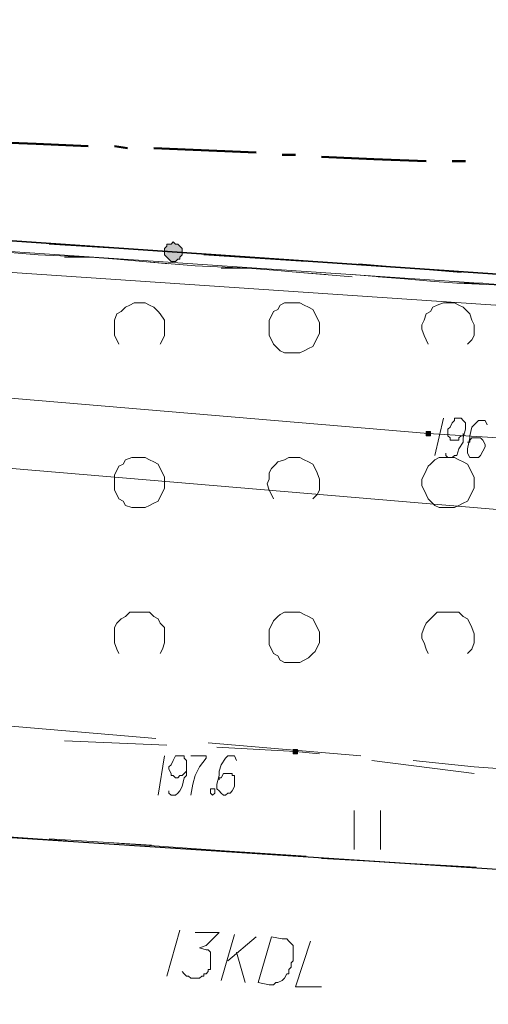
# Model space of a CAD drawing. Header units: metres. Extents: x 7431553 to 7432401, y 5544342 to 5544539.
# Tile 174 of 180: x 7432230 to 7432239, y 5544505 to 5544524. Entities that reach past the tile are written whole.
import ezdxf

# ---------------------------------------------------------------- set-up
doc = ezdxf.new("R2010")
doc.units = ezdxf.units.M
doc.header["$MEASUREMENT"] = 0
doc.layers.add('BG-PR90-PB-PZT-PZT01_2026_04_14$0$MAPA DCP', color=7, linetype='Continuous', lineweight=0)
doc.layers.add('PRIMETECH_XREF', color=7, linetype='Continuous', lineweight=5)

# ---------------------------------------------------------------- blocks, each defined once
blk = doc.blocks.new('BG-PR90-PB-PZT-PZT01_2026_04_14$0$Naddrwiną2025_v2klauzulap')
at = {"layer": 'BG-PR90-PB-PZT-PZT01_2026_04_14$0$MAPA DCP', "linetype": 'Continuous', "lineweight": 0, "transparency": 33554559}
for color, points in [(1, [(7431646.47, 5544652.316), (7431646.47, 5544652.316), (7431646.47, 5544652.316), (7431646.512, 5544652.316), (7431646.512, 5544652.358), (7431646.512, 5544652.358), (7431646.512, 5544652.358), (7431646.512, 5544652.358), (7431646.512, 5544652.401), (7431646.512, 5544652.401), (7431646.47, 5544652.401), (7431646.47, 5544652.401), (7431646.47, 5544652.401), (7431646.427, 5544652.401), (7431646.427, 5544652.401), (7431646.427, 5544652.401), (7431646.427, 5544652.401), (7431646.427, 5544652.358), (7431646.427, 5544652.358), (7431646.427, 5544652.358), (7431646.427, 5544652.358), (7431646.427, 5544652.316), (7431646.427, 5544652.316), (7431646.427, 5544652.316), (7431646.427, 5544652.316)]), (256, [(7431652.65, 5544649.734), (7431652.65, 5544649.734), (7431652.693, 5544649.734), (7431652.693, 5544649.734), (7431652.693, 5544649.734), (7431652.693, 5544649.734), (7431652.693, 5544649.776), (7431652.693, 5544649.776), (7431652.693, 5544649.776), (7431652.693, 5544649.776), (7431652.693, 5544649.818), (7431652.65, 5544649.818), (7431652.65, 5544649.818), (7431652.65, 5544649.818), (7431652.608, 5544649.818), (7431652.608, 5544649.776), (7431652.608, 5544649.776), (7431652.608, 5544649.776), (7431652.608, 5544649.776), (7431652.608, 5544649.734), (7431652.608, 5544649.734), (7431652.608, 5544649.734), (7431652.608, 5544649.734)]), (256, [(7431642.914, 5544647.236), (7431642.998, 5544647.236), (7431643.041, 5544647.278), (7431643.083, 5544647.321), (7431643.125, 5544647.363), (7431643.125, 5544647.405), (7431643.125, 5544647.448), (7431643.083, 5544647.49), (7431643.083, 5544647.532), (7431643.041, 5544647.532), (7431642.998, 5544647.575), (7431642.956, 5544647.575), (7431642.914, 5544647.575), (7431642.871, 5544647.575), (7431642.829, 5544647.532), (7431642.787, 5544647.49), (7431642.787, 5544647.448), (7431642.744, 5544647.405), (7431642.787, 5544647.363), (7431642.787, 5544647.321), (7431642.787, 5544647.278), (7431642.829, 5544647.278), (7431642.871, 5544647.236), (7431642.871, 5544647.236)])]:
    blk.add_hatch(color=color, dxfattribs=at).paths.add_polyline_path(points)
at = {"layer": 'BG-PR90-PB-PZT-PZT01_2026_04_14$0$MAPA DCP', "linetype": 'Continuous', "lineweight": 18, "transparency": 33554687}
for points in [[(7431647.782, 5544690.374), (7431650.83, 5544686.987), (7431669.838, 5544671.027), (7431674.706, 5544669.419), (7431674.071, 5544660.444), (7431673.859, 5544657.311), (7431673.182, 5544646.728), (7431669.795, 5544596.859), (7431670.727, 5544580.519), (7431669.541, 5544576.582), (7431663.784, 5544577.725), (7431638.977, 5544582.635), (7431654.894, 5544603.76), (7431656.037, 5544608.713), (7431647.147, 5544632.165), (7431642.49, 5544637.711), (7431645.919, 5544688.426), (7431646.046, 5544690.585)], [(7431643.422, 5544690.67), (7431644.268, 5544689.273), (7431645.919, 5544688.426), (7431642.49, 5544637.711), (7431640.585, 5544639.531)], [(7431644.734, 5544652.358), (7431644.649, 5544652.316), (7431644.565, 5544652.274), (7431644.438, 5544652.231), (7431644.353, 5544652.231), (7431644.268, 5544652.274), (7431644.141, 5544652.316), (7431644.099, 5544652.401), (7431644.014, 5544652.443), (7431643.972, 5544652.528), (7431643.93, 5544652.655), (7431643.93, 5544652.739), (7431643.93, 5544652.866), (7431643.972, 5544652.951), (7431644.014, 5544653.036), (7431644.099, 5544653.12), (7431644.141, 5544653.163), (7431644.268, 5544653.205), (7431644.353, 5544653.247), (7431644.438, 5544653.247), (7431644.565, 5544653.247), (7431644.649, 5544653.205), (7431644.734, 5544653.12)], [(7431650.745, 5544652.358), (7431650.661, 5544652.316), (7431650.534, 5544652.274), (7431650.449, 5544652.231), (7431650.364, 5544652.231), (7431650.237, 5544652.274), (7431650.153, 5544652.316), (7431650.068, 5544652.401), (7431650.026, 5544652.443), (7431649.941, 5544652.528), (7431649.941, 5544652.655), (7431649.941, 5544652.739), (7431649.941, 5544652.866), (7431649.941, 5544652.951), (7431650.026, 5544653.036), (7431650.068, 5544653.12), (7431650.153, 5544653.163), (7431650.237, 5544653.205), (7431650.364, 5544653.247), (7431650.449, 5544653.247), (7431650.534, 5544653.247), (7431650.661, 5544653.205), (7431650.745, 5544653.12)], [(7431653.074, 5544653.247), (7431652.82, 5544651.258)], [(7431654.725, 5544650.284), (7431654.894, 5544653.29)], [(7431643.168, 5544651.004), (7431643.337, 5544652.993)], [(7431654.767, 5544651.004), (7431654.894, 5544652.993)], [(7431654.555, 5544651.427), (7431653.793, 5544651.427)], [(7431653.793, 5544650.919), (7431654.555, 5544650.919)], [(7431647.74, 5544649.353), (7431647.655, 5544649.31), (7431647.57, 5544649.268), (7431647.443, 5544649.226), (7431647.358, 5544649.268), (7431647.232, 5544649.268), (7431647.147, 5544649.31), (7431647.062, 5544649.395), (7431647.02, 5544649.437), (7431646.978, 5544649.564), (7431646.935, 5544649.649), (7431646.935, 5544649.734), (7431646.935, 5544649.861), (7431646.978, 5544649.945), (7431647.02, 5544650.03), (7431647.062, 5544650.115), (7431647.147, 5544650.157), (7431647.232, 5544650.199), (7431647.358, 5544650.242), (7431647.443, 5544650.242), (7431647.57, 5544650.242), (7431647.655, 5544650.199), (7431647.74, 5544650.115)], [(7431652.693, 5544650.242), (7431652.65, 5544649.776), (7431652.566, 5544648.252)], [(7431642.998, 5544647.998), (7431643.125, 5544649.988)], [(7431654.555, 5544647.998), (7431654.682, 5544649.988)], [(7431654.428, 5544646.305), (7431654.64, 5544649.31)], [(7431644.734, 5544646.347), (7431644.649, 5544646.305), (7431644.565, 5544646.262), (7431644.268, 5544646.262), (7431644.141, 5544646.305), (7431644.099, 5544646.389), (7431644.014, 5544646.474), (7431643.972, 5544646.559), (7431643.93, 5544646.643), (7431643.93, 5544646.728), (7431643.93, 5544646.855), (7431643.972, 5544646.94), (7431644.014, 5544647.024), (7431644.099, 5544647.109), (7431644.141, 5544647.151), (7431644.268, 5544647.236), (7431644.353, 5544647.236), (7431644.438, 5544647.236), (7431644.565, 5544647.236), (7431644.649, 5544647.194), (7431644.734, 5544647.151)], [(7431650.745, 5544646.347), (7431650.661, 5544646.305), (7431650.534, 5544646.262), (7431650.237, 5544646.262), (7431650.153, 5544646.305), (7431650.068, 5544646.389), (7431650.026, 5544646.474), (7431649.941, 5544646.559), (7431649.941, 5544646.643), (7431649.941, 5544646.728), (7431649.941, 5544646.855), (7431649.941, 5544646.94), (7431650.026, 5544647.024), (7431650.068, 5544647.109), (7431650.153, 5544647.151), (7431650.237, 5544647.236), (7431650.364, 5544647.236), (7431650.449, 5544647.236), (7431650.534, 5544647.236), (7431650.661, 5544647.194), (7431650.745, 5544647.151)], [(7431652.523, 5544647.278), (7431652.439, 5544645.289)], [(7431642.787, 5544644.992), (7431642.914, 5544646.982)], [(7431654.344, 5544644.992), (7431654.471, 5544646.982)], [(7431654.174, 5544642.325), (7431654.386, 5544645.331)]]:
    blk.add_lwpolyline(points, dxfattribs=at)
at = {"layer": 'BG-PR90-PB-PZT-PZT01_2026_04_14$0$MAPA DCP', "color": 30, "linetype": 'Continuous', "lineweight": 18, "true_color": 0xff6500, "transparency": 33554687}
blk.add_lwpolyline([(7431638.68, 5544596.69), (7431641.136, 5544616.417), (7431642.236, 5544627.72), (7431643.337, 5544644.273), (7431645.327, 5544673.694), (7431647.613, 5544690.416)], dxfattribs=at)
at = {"layer": 'BG-PR90-PB-PZT-PZT01_2026_04_14$0$MAPA DCP', "color": 1, "linetype": 'Continuous', "lineweight": 18, "transparency": 33554687}
for points in [[(7431638.426, 5544590.425), (7431640.882, 5544604.056), (7431644.438, 5544628.398), (7431646.47, 5544652.358), (7431647.824, 5544674.245), (7431649.094, 5544690.162)], [(7431639.485, 5544588.266), (7431644.988, 5544618.026), (7431645.75, 5544622.64), (7431647.147, 5544644.273), (7431649.348, 5544670.308), (7431650.788, 5544689.908)], [(7431652.82, 5544652.062), (7431652.947, 5544653.247), (7431653.074, 5544655.068)], [(7431652.481, 5544648.083), (7431652.735, 5544651.046)], [(7431652.142, 5544644.103), (7431652.396, 5544647.067)]]:
    blk.add_lwpolyline(points, dxfattribs=at)
at = {"layer": 'BG-PR90-PB-PZT-PZT01_2026_04_14$0$MAPA DCP', "linetype": 'Continuous', "lineweight": 25, "transparency": 33554687}
blk.add_lwpolyline([(7431657.222, 5544688.934), (7431655.698, 5544666.117), (7431655.402, 5544660.74), (7431654.005, 5544639.404), (7431653.116, 5544628.059), (7431652.735, 5544622.048)], dxfattribs=at)
at = {"layer": 'BG-PR90-PB-PZT-PZT01_2026_04_14$0$MAPA DCP', "linetype": 'Continuous', "lineweight": 35, "transparency": 33554687}
blk.add_lwpolyline([(7431641.644, 5544628.525), (7431643.718, 5544658.793)], dxfattribs=at)
at = {"layer": 'BG-PR90-PB-PZT-PZT01_2026_04_14$0$MAPA DCP', "color": 94, "linetype": 'Continuous', "lineweight": 18, "true_color": 0x009a00, "transparency": 33554687}
for points in [[(7431643.591, 5544653.925), (7431643.549, 5544652.909)], [(7431643.506, 5544652.401), (7431643.464, 5544651.893), (7431643.422, 5544651.385)], [(7431643.422, 5544650.877), (7431643.337, 5544649.861)], [(7431643.295, 5544649.353), (7431643.252, 5544648.845), (7431643.252, 5544648.337)], [(7431643.21, 5544647.829), (7431643.125, 5544646.813)], [(7431643.083, 5544646.305), (7431643.041, 5544645.797), (7431643.041, 5544645.289)], [(7431642.998, 5544644.781), (7431642.914, 5544643.765)]]:
    blk.add_lwpolyline(points, dxfattribs=at)
at = {"layer": 'BG-PR90-PB-PZT-PZT01_2026_04_14$0$MAPA DCP', "color": 97, "linetype": 'Continuous', "lineweight": 18, "true_color": 0x339a33, "transparency": 33554687}
for points in [[(7431643.591, 5544653.925), (7431643.549, 5544652.909)], [(7431643.506, 5544652.401), (7431643.464, 5544651.893), (7431643.422, 5544651.385)], [(7431643.422, 5544650.877), (7431643.337, 5544649.861)], [(7431643.295, 5544649.353), (7431643.252, 5544648.845), (7431643.252, 5544648.337)], [(7431643.21, 5544647.829), (7431643.125, 5544646.813)], [(7431643.083, 5544646.305), (7431643.041, 5544645.797), (7431643.041, 5544645.289)], [(7431642.998, 5544644.781), (7431642.914, 5544643.765)]]:
    blk.add_lwpolyline(points, dxfattribs=at)
at = {"layer": 'BG-PR90-PB-PZT-PZT01_2026_04_14$0$MAPA DCP', "color": 1, "linetype": 'Continuous', "lineweight": 9, "transparency": 33554687}
for points in [[(7431646.3, 5544653.501), (7431646.216, 5544653.459), (7431646.216, 5544653.332), (7431646.258, 5544653.29), (7431646.343, 5544653.205), (7431646.512, 5544653.163), (7431646.554, 5544653.163), (7431646.766, 5544653.12), (7431646.851, 5544653.12), (7431646.935, 5544653.163), (7431646.935, 5544653.205), (7431646.935, 5544653.247), (7431646.935, 5544653.29), (7431646.935, 5544653.332), (7431646.893, 5544653.374), (7431646.808, 5544653.417), (7431646.724, 5544653.459), (7431646.681, 5544653.459), (7431646.597, 5544653.417), (7431646.554, 5544653.374), (7431646.554, 5544653.332), (7431646.554, 5544653.29), (7431646.554, 5544653.247), (7431646.554, 5544653.205), (7431646.597, 5544653.163), (7431646.639, 5544653.163), (7431646.639, 5544653.12)], [(7431646.851, 5544652.697), (7431646.893, 5544652.697), (7431646.935, 5544652.739), (7431646.935, 5544652.824), (7431646.893, 5544652.866), (7431646.893, 5544652.909), (7431646.766, 5544652.951), (7431646.639, 5544653.036), (7431646.554, 5544653.036), (7431646.385, 5544653.078), (7431646.3, 5544653.078), (7431646.258, 5544653.078), (7431646.216, 5544653.036), (7431646.173, 5544652.993), (7431646.173, 5544652.909), (7431646.173, 5544652.866), (7431646.216, 5544652.866), (7431646.258, 5544652.824), (7431646.343, 5544652.782), (7431646.385, 5544652.739), (7431646.427, 5544652.739), (7431646.512, 5544652.739), (7431646.554, 5544652.782), (7431646.597, 5544652.782), (7431646.597, 5544652.866), (7431646.597, 5544652.951), (7431646.554, 5544652.951), (7431646.512, 5544652.993), (7431646.512, 5544653.036), (7431646.47, 5544653.036)], [(7431646.173, 5544652.655), (7431646.893, 5544652.485)]]:
    blk.add_lwpolyline(points, dxfattribs=at)
at = {"layer": 'BG-PR90-PB-PZT-PZT01_2026_04_14$0$MAPA DCP', "color": 4, "linetype": 'Continuous', "lineweight": 18, "transparency": 33554687}
for points in [[(7431643.506, 5544652.401), (7431643.549, 5544652.909), (7431643.549, 5544653.417)], [(7431643.379, 5544650.877), (7431643.464, 5544651.893)], [(7431643.295, 5544649.353), (7431643.337, 5544649.861), (7431643.379, 5544650.369)], [(7431656.333, 5544650.072), (7431657.222, 5544649.776), (7431657.222, 5544650.284)], [(7431656.714, 5544648.464), (7431656.249, 5544649.014)], [(7431643.21, 5544647.829), (7431643.252, 5544648.845)], [(7431656.545, 5544648.633), (7431657.138, 5544648.802)], [(7431656.206, 5544648.591), (7431657.095, 5544648.337)], [(7431656.164, 5544647.829), (7431656.164, 5544648.294), (7431656.418, 5544648.04), (7431656.46, 5544647.913), (7431656.503, 5544648.04), (7431656.503, 5544648.083), (7431656.545, 5544648.125), (7431656.587, 5544648.125), (7431656.672, 5544648.125), (7431656.714, 5544648.125), (7431656.757, 5544648.125), (7431656.799, 5544648.125), (7431656.841, 5544648.125), (7431656.884, 5544648.125), (7431656.884, 5544648.083), (7431656.926, 5544648.083), (7431656.968, 5544648.04), (7431656.968, 5544647.998), (7431657.011, 5544647.998), (7431657.011, 5544647.956), (7431657.053, 5544647.913), (7431657.053, 5544647.871), (7431657.053, 5544647.829), (7431657.053, 5544647.786), (7431657.053, 5544647.744), (7431657.011, 5544647.702), (7431657.011, 5544647.659), (7431656.968, 5544647.617), (7431656.926, 5544647.575)], [(7431656.122, 5544647.532), (7431657.011, 5544647.278)], [(7431643.083, 5544646.305), (7431643.125, 5544646.813), (7431643.168, 5544647.321)], [(7431642.998, 5544644.781), (7431643.041, 5544645.797)]]:
    blk.add_lwpolyline(points, dxfattribs=at)
at = {"layer": 'BG-PR90-PB-PZT-PZT01_2026_04_14$0$MAPA DCP', "linetype": 'Continuous', "lineweight": 18, "transparency": 33554687}
for points in [[(7431647.401, 5544653.247), (7431647.316, 5544653.247), (7431647.232, 5544653.205), (7431647.147, 5544653.163), (7431647.062, 5544653.12), (7431647.02, 5544653.036), (7431646.978, 5544652.951), (7431646.935, 5544652.866), (7431646.935, 5544652.782), (7431646.935, 5544652.655), (7431646.935, 5544652.57), (7431646.978, 5544652.485), (7431647.062, 5544652.401), (7431647.105, 5544652.358), (7431647.189, 5544652.316), (7431647.274, 5544652.274), (7431647.358, 5544652.231), (7431647.486, 5544652.231), (7431647.57, 5544652.274), (7431647.655, 5544652.316), (7431647.74, 5544652.358), (7431647.782, 5544652.401), (7431647.867, 5544652.485), (7431647.909, 5544652.57), (7431647.909, 5544652.655), (7431647.909, 5544652.782), (7431647.909, 5544652.866), (7431647.867, 5544652.951), (7431647.824, 5544653.036), (7431647.782, 5544653.12), (7431647.697, 5544653.163), (7431647.613, 5544653.205), (7431647.528, 5544653.247)], [(7431644.438, 5544650.242), (7431644.311, 5544650.242), (7431644.226, 5544650.199), (7431644.141, 5544650.157), (7431644.057, 5544650.115), (7431644.014, 5544650.03), (7431643.972, 5544649.945), (7431643.93, 5544649.861), (7431643.93, 5544649.776), (7431643.93, 5544649.691), (7431643.93, 5544649.564), (7431643.972, 5544649.48), (7431644.057, 5544649.437), (7431644.099, 5544649.353), (7431644.183, 5544649.31), (7431644.268, 5544649.268), (7431644.353, 5544649.268), (7431644.48, 5544649.268), (7431644.565, 5544649.268), (7431644.649, 5544649.31), (7431644.734, 5544649.353), (7431644.819, 5544649.437), (7431644.861, 5544649.48), (7431644.903, 5544649.564), (7431644.903, 5544649.691), (7431644.903, 5544649.776), (7431644.903, 5544649.861), (7431644.861, 5544649.945), (7431644.819, 5544650.03), (7431644.776, 5544650.115), (7431644.692, 5544650.157), (7431644.607, 5544650.199), (7431644.522, 5544650.242)], [(7431650.407, 5544650.242), (7431650.322, 5544650.242), (7431650.237, 5544650.199), (7431650.153, 5544650.157), (7431650.068, 5544650.115), (7431650.026, 5544650.03), (7431649.983, 5544649.945), (7431649.941, 5544649.861), (7431649.941, 5544649.776), (7431649.941, 5544649.691), (7431649.941, 5544649.564), (7431649.983, 5544649.48), (7431650.026, 5544649.437), (7431650.11, 5544649.353), (7431650.195, 5544649.31), (7431650.28, 5544649.268), (7431650.364, 5544649.268), (7431650.449, 5544649.268), (7431650.576, 5544649.268), (7431650.661, 5544649.31), (7431650.745, 5544649.353), (7431650.788, 5544649.437), (7431650.872, 5544649.48), (7431650.915, 5544649.564), (7431650.915, 5544649.691), (7431650.915, 5544649.776), (7431650.915, 5544649.861), (7431650.872, 5544649.945), (7431650.83, 5544650.03), (7431650.745, 5544650.115), (7431650.703, 5544650.157), (7431650.618, 5544650.199), (7431650.534, 5544650.242)], [(7431647.401, 5544647.236), (7431647.316, 5544647.236), (7431647.232, 5544647.194), (7431647.147, 5544647.151), (7431647.062, 5544647.109), (7431647.02, 5544647.024), (7431646.978, 5544646.94), (7431646.935, 5544646.855), (7431646.935, 5544646.77), (7431646.935, 5544646.686), (7431646.935, 5544646.601), (7431646.978, 5544646.474), (7431647.062, 5544646.432), (7431647.105, 5544646.347), (7431647.189, 5544646.305), (7431647.274, 5544646.262), (7431647.358, 5544646.262), (7431647.486, 5544646.262), (7431647.57, 5544646.262), (7431647.655, 5544646.305), (7431647.74, 5544646.347), (7431647.782, 5544646.432), (7431647.867, 5544646.474), (7431647.909, 5544646.601), (7431647.909, 5544646.686), (7431647.909, 5544646.77), (7431647.909, 5544646.855), (7431647.867, 5544646.94), (7431647.824, 5544647.024), (7431647.782, 5544647.109), (7431647.697, 5544647.151), (7431647.613, 5544647.194), (7431647.528, 5544647.236)]]:
    blk.add_lwpolyline(points, close=True, dxfattribs=at)
at = {"layer": 'BG-PR90-PB-PZT-PZT01_2026_04_14$0$MAPA DCP', "linetype": 'Continuous', "lineweight": 50, "transparency": 33554687}
for points in [[(7431641.178, 5544653.078), (7431641.178, 5544652.824)], [(7431641.178, 5544652.316), (7431641.136, 5544651.3), (7431641.093, 5544650.284)], [(7431641.051, 5544649.776), (7431641.051, 5544649.522)], [(7431641.008, 5544649.014), (7431640.924, 5544647.024)], [(7431640.924, 5544646.516), (7431640.882, 5544646.262)], [(7431640.882, 5544645.754), (7431640.839, 5544644.738), (7431640.797, 5544643.722)]]:
    blk.add_lwpolyline(points, dxfattribs=at)
at = {"layer": 'BG-PR90-PB-PZT-PZT01_2026_04_14$0$MAPA DCP', "color": 1, "linetype": 'Continuous', "lineweight": 0, "transparency": 33554687}
blk.add_lwpolyline([(7431646.47, 5544652.316), (7431646.47, 5544652.316), (7431646.47, 5544652.316), (7431646.512, 5544652.316), (7431646.512, 5544652.358), (7431646.512, 5544652.358), (7431646.512, 5544652.358), (7431646.512, 5544652.358), (7431646.512, 5544652.401), (7431646.512, 5544652.401), (7431646.47, 5544652.401), (7431646.47, 5544652.401), (7431646.47, 5544652.401), (7431646.427, 5544652.401), (7431646.427, 5544652.401), (7431646.427, 5544652.401), (7431646.427, 5544652.401), (7431646.427, 5544652.358), (7431646.427, 5544652.358), (7431646.427, 5544652.358), (7431646.427, 5544652.358), (7431646.427, 5544652.316), (7431646.427, 5544652.316), (7431646.427, 5544652.316)], close=True, dxfattribs=at)
at = {"layer": 'BG-PR90-PB-PZT-PZT01_2026_04_14$0$MAPA DCP', "linetype": 'Continuous', "lineweight": 0, "transparency": 33554687}
for points in [[(7431652.65, 5544649.734), (7431652.65, 5544649.734), (7431652.693, 5544649.734), (7431652.693, 5544649.734), (7431652.693, 5544649.734), (7431652.693, 5544649.734), (7431652.693, 5544649.776), (7431652.693, 5544649.776), (7431652.693, 5544649.776), (7431652.693, 5544649.776), (7431652.693, 5544649.818), (7431652.65, 5544649.818), (7431652.65, 5544649.818), (7431652.65, 5544649.818), (7431652.608, 5544649.818), (7431652.608, 5544649.776), (7431652.608, 5544649.776), (7431652.608, 5544649.776), (7431652.608, 5544649.776), (7431652.608, 5544649.734), (7431652.608, 5544649.734), (7431652.608, 5544649.734), (7431652.608, 5544649.734)], [(7431642.914, 5544647.236), (7431642.998, 5544647.236), (7431643.041, 5544647.278), (7431643.083, 5544647.321), (7431643.125, 5544647.363), (7431643.125, 5544647.405), (7431643.125, 5544647.448), (7431643.083, 5544647.49), (7431643.083, 5544647.532), (7431643.041, 5544647.532), (7431642.998, 5544647.575), (7431642.956, 5544647.575), (7431642.914, 5544647.575), (7431642.871, 5544647.575), (7431642.829, 5544647.532), (7431642.787, 5544647.49), (7431642.787, 5544647.448), (7431642.744, 5544647.405), (7431642.787, 5544647.363), (7431642.787, 5544647.321), (7431642.787, 5544647.278), (7431642.829, 5544647.278), (7431642.871, 5544647.236)]]:
    blk.add_lwpolyline(points, close=True, dxfattribs=at)
at = {"layer": 'BG-PR90-PB-PZT-PZT01_2026_04_14$0$MAPA DCP', "color": 4, "linetype": 'Continuous', "lineweight": 18, "transparency": 33554687}
blk.add_lwpolyline([(7431656.249, 5544649.31), (7431656.291, 5544649.522), (7431656.291, 5544649.607), (7431656.333, 5544649.649), (7431656.376, 5544649.691), (7431656.418, 5544649.734), (7431656.503, 5544649.734), (7431656.63, 5544649.734), (7431656.714, 5544649.734), (7431656.757, 5544649.691), (7431656.799, 5544649.691), (7431656.841, 5544649.691), (7431656.884, 5544649.649), (7431656.968, 5544649.649), (7431656.968, 5544649.607), (7431657.053, 5544649.564), (7431657.095, 5544649.522), (7431657.138, 5544649.437), (7431657.138, 5544649.395), (7431657.18, 5544649.353), (7431657.18, 5544649.268), (7431657.138, 5544649.056)], close=True, dxfattribs=at)
at = {"layer": 'BG-PR90-PB-PZT-PZT01_2026_04_14$0$MAPA DCP', "linetype": 'Continuous', "lineweight": 9, "transparency": 33554687}
for points in [[(7431652.82, 5544648.633), (7431652.735, 5544648.591), (7431652.735, 5544648.464), (7431652.777, 5544648.421), (7431652.904, 5544648.337), (7431653.031, 5544648.294), (7431653.116, 5544648.294), (7431653.285, 5544648.252), (7431653.37, 5544648.252), (7431653.412, 5544648.294), (7431653.455, 5544648.337), (7431653.497, 5544648.379), (7431653.497, 5544648.421), (7431653.455, 5544648.464), (7431653.455, 5544648.506), (7431653.412, 5544648.548), (7431653.328, 5544648.591), (7431653.243, 5544648.591), (7431653.201, 5544648.591), (7431653.116, 5544648.591), (7431653.116, 5544648.548), (7431653.074, 5544648.548), (7431653.074, 5544648.464), (7431653.074, 5544648.421), (7431653.074, 5544648.379), (7431653.158, 5544648.337), (7431653.158, 5544648.294), (7431653.201, 5544648.294)], [(7431652.735, 5544647.744), (7431652.735, 5544648.04), (7431652.777, 5544648.04), (7431652.947, 5544647.913), (7431653.116, 5544647.829), (7431653.285, 5544647.786), (7431653.497, 5544647.744)], [(7431653.412, 5544647.321), (7431653.455, 5544647.321), (7431653.497, 5544647.363), (7431653.497, 5544647.448), (7431653.455, 5544647.49), (7431653.412, 5544647.532), (7431653.328, 5544647.575), (7431653.158, 5544647.617), (7431653.116, 5544647.659), (7431652.947, 5544647.659), (7431652.82, 5544647.659), (7431652.777, 5544647.617), (7431652.735, 5544647.617), (7431652.735, 5544647.575), (7431652.735, 5544647.49), (7431652.735, 5544647.448), (7431652.82, 5544647.405), (7431652.904, 5544647.363), (7431652.947, 5544647.321), (7431652.989, 5544647.321), (7431653.074, 5544647.363), (7431653.116, 5544647.363), (7431653.116, 5544647.405), (7431653.158, 5544647.448), (7431653.158, 5544647.49), (7431653.116, 5544647.532), (7431653.116, 5544647.575), (7431653.074, 5544647.617), (7431653.031, 5544647.659)], [(7431652.735, 5544647.236), (7431653.497, 5544647.109)]]:
    blk.add_lwpolyline(points, dxfattribs=at)
blk.add_lwpolyline([(7431653.37, 5544648.167), (7431653.37, 5544648.21), (7431653.455, 5544648.21), (7431653.497, 5544648.167), (7431653.455, 5544648.125), (7431653.412, 5544648.125), (7431653.37, 5544648.125)], close=True, dxfattribs=at)
blk = doc.blocks.new('BG-PR90-PB-PZT-PZT01_2026_04_14')
at = {"layer": 'BG-PR90-PB-PZT-PZT01_2026_04_14$0$MAPA DCP', "rotation": 270}
blk.add_blockref('BG-PR90-PB-PZT-PZT01_2026_04_14$0$Naddrwiną2025_v2klauzulap', (1887585.788, 12976162.34), dxfattribs=at)

msp = doc.modelspace()

# ---------------------------------------------------------------- block references
at = {"layer": 'PRIMETECH_XREF', "linetype": 'Continuous', "lineweight": 0, "rotation": 360}
msp.add_blockref('BG-PR90-PB-PZT-PZT01_2026_04_14', (0, 0), dxfattribs=at)

doc.saveas('drawing.dxf')
